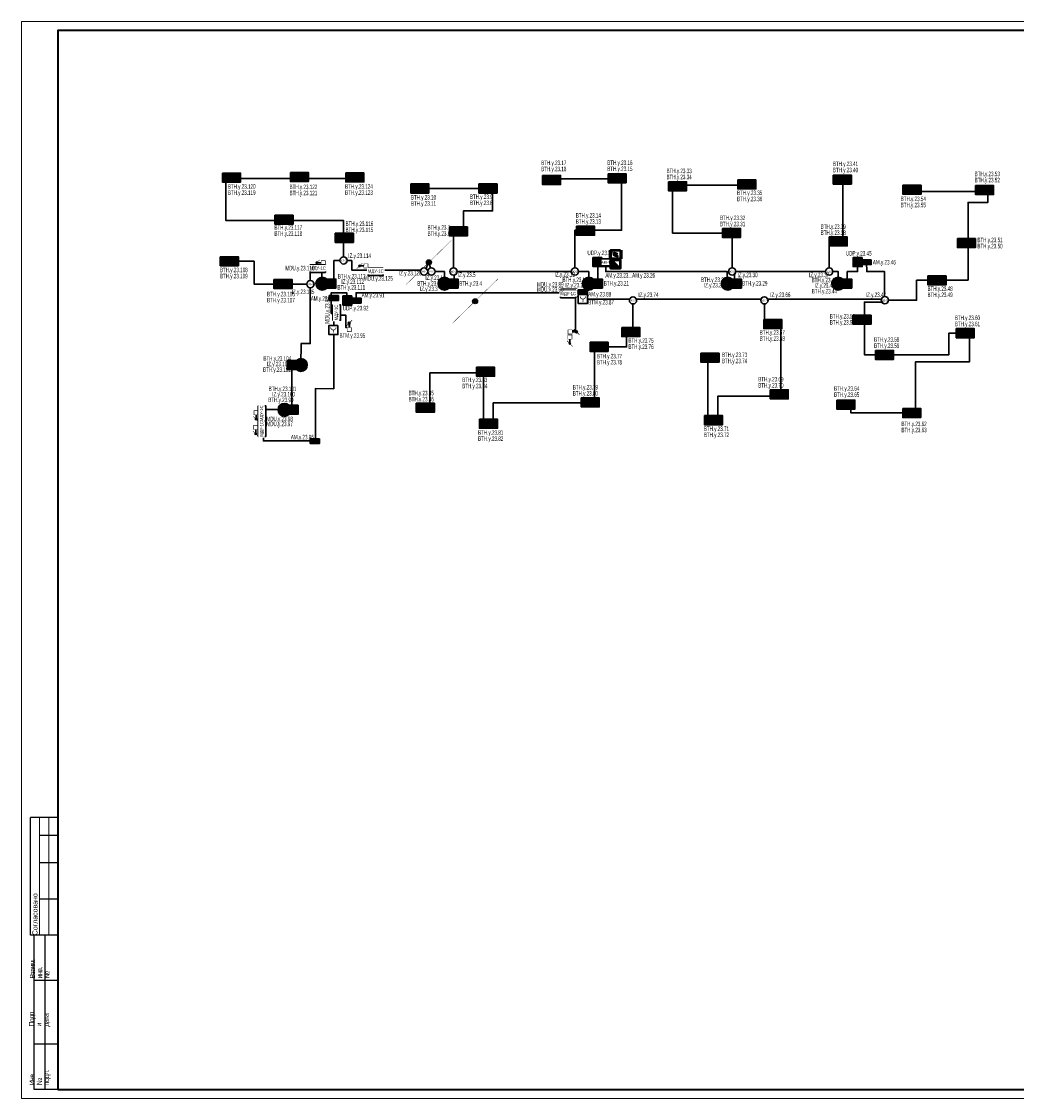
# Model space of a CAD drawing. Header units: millimetres. Extents: x -195178 to 1761886, y 140622 to 301105.
# Tile 109 of 131: x 1154732 to 1209638, y 182305 to 241705. Entities that reach past the tile are written whole.
import ezdxf
from ezdxf.enums import TextEntityAlignment as Align

# ---------------------------------------------------------------- set-up
doc = ezdxf.new("R2010")
doc.units = ezdxf.units.MM
doc.set_wipeout_variables(frame=1)
for name, color, linetype, lineweight in [('_АПС_Оборудование', 1, 'Continuous', 30), ('format-line3', 7, 'Continuous', 13), ('RC-Извещатели_пожарные', 1, 'Continuous', 30), ('Воздуховоды', 7, 'Continuous', 18), ('Графика', 253, 'Continuous', 20), ('ОС', 5, 'Continuous', 25), ('СОУЭ', 1, 'Continuous', 30), ('СС-011-ПОЖ-СИГНАЛИЗАЦИЯ', 1, 'Continuous', 30), ('УГО АПС и АПЗ$0$_АПС_Оборудование', 1, 'Continuous', 30), ('УГО АПС и АПЗ$0$СС-011-ПОЖ-СИГНАЛИЗАЦИЯ', 1, 'Continuous', 30)]:
    doc.layers.add(name, color=color, linetype=linetype, lineweight=lineweight)
for name, color, linetype in [('EI_HATCH_GALV', 7, 'Continuous'), ('АПС', 5, 'Continuous'), ('АПС_Оборудование', 1, 'Continuous'), ('ССПС', 5, 'Continuous'), ('формат', 250, 'Continuous')]:
    doc.layers.add(name, color=color, linetype=linetype)
doc.styles.add('1111', font='ARIALN.TTF')
doc.styles.add('Arial', font='arial.ttf', dxfattribs={"width": 0.9, "height": 700})
doc.styles.add('Arial Narrow', font='ARIALN.TTF', dxfattribs={"width": 0.9, "height": 600})
doc.styles.add('Arial Narrow_Нум', font='ARIALN.TTF', dxfattribs={"width": 0.7, "height": 250})
doc.styles.add('CP.Text', font='arial.ttf')
doc.styles.get("Standard").update_dxf_attribs({"font": 'isocpeur.ttf', "width": 0.9})

# ---------------------------------------------------------------- blocks, each defined once
blk = doc.blocks.new('*U57')
for p, q in [((-821, 155), (-836, 155)), ((-836, 90), (-836, 155)), ((-821, 145), (-831, 145)), ((-821, 130), (-831, 130)), ((-821, 110), (-831, 110)), ((-834, 90), (-836, 90)), ((-834, 5), (-834, 90)), ((-821, 90), (-834, 90)), ((-828, 5), (-828, 90)), ((-821, 65), (-834, 65)), ((-821, 30), (-834, 30)), ((-821, 5), (-834, 5))]:
    blk.add_line(p, q)
at = {"color": 0, "lineweight": 0}
blk.add_lwpolyline([(-841, 0), (0, 0), (0, 594), (-841, 594)], close=True, dxfattribs=at)
at = {"lineweight": 40}
blk.add_lwpolyline([(-821, 5), (-5, 5), (-5, 589), (-821, 589)], close=True, dxfattribs=at)
at = {"layer": 'format-line3', "linetype": 'ByBlock'}
for p, q in [((-831, 90), (-831, 155)), ((-826, 90), (-826, 155))]:
    blk.add_line(p, q, dxfattribs=at)
at = {"char_height": 2.8, "width": 0.2, "attachment_point": 4, "rotation": 90, "line_spacing_factor": 0.857143, "style": 'Arial'}
for s, insert in [('{\\W0.45993; }Согласовано', (-833.58, 90)), ('{\\W0.62543;\\T0.75; \\W1;Взаим. инв. №}', (-831, 66.14)), ('{\\W0.5838;\\T0.8; \\W1;Подп. и дата}', (-831, 39.63)), ('{\\W0.5838;\\T0.8; \\W1;Инв. № подл.}', (-830.77, 7.25))]:
    blk.add_mtext(s, dxfattribs=dict(at, insert=insert))
at = {"style": 'Arial', "width": 0.9, "flags": 8}
blk.add_attdef('FORMAT', (-36.87, 1.26), '', height=2.8, dxfattribs=at)
blk = doc.blocks.new('RC-UGO-IRA-01')
blk.add_wipeout([(2.5, 2.5), (2.5, -2.5), (-2.5, -2.5), (-2.5, 2.5)]).dxf.layer = 'RC-Извещатели_пожарные'
blk.add_wipeout([(-2.5, -2.5), (-2.5, 2.5), (2.5, 2.5), (2.5, -2.5)]).dxf.layer = 'RC-Извещатели_пожарные'
at = {"layer": 'RC-Извещатели_пожарные', "ltscale": 30}
blk.add_lwpolyline([(2.5, 2.5), (2.5, -2.5), (-2.5, -2.5), (-2.5, 2.5)], close=True, dxfattribs=at)
at = {"layer": 'RC-Извещатели_пожарные', "ltscale": 30, "const_width": 0.375}
blk.add_lwpolyline([(-1.5, 1.5, 1), (1.5, 1.5, 1)], format="xyb", dxfattribs=at)
blk.add_lwpolyline([(0, 0), (0, -1.5)], dxfattribs=at)
at = {"layer": 'RC-Извещатели_пожарные'}
blk.add_attdef('PSTN', text='', height=1.5, dxfattribs=at).set_placement((2.5, 2.5), align=Align.BOTTOM_CENTER)
blk = doc.blocks.new('ИП 212-64 прот.R3')
at = {"layer": 'EI_HATCH_GALV', "lineweight": 30, "true_color": 0xffffff}
h = blk.add_hatch(color=7, dxfattribs=at)
h.dxf.hatch_style = 1
h.paths.add_polyline_path([(-2.5, 2.5), (2.5, 2.5), (2.5, -2.5), (-2.5, -2.5)])
at = {"color": 1, "linetype": 'ByBlock', "lineweight": -2}
for p, q in [((0.4, 1.77), (-0.83, 0)), ((-0.83, 0), (0.83, 0)), ((0.83, 0), (-0.31, -1.64))]:
    blk.add_line(p, q, dxfattribs=at)
at = {"color": 1, "linetype": 'ByBlock', "lineweight": -2, "ltscale": 0.1}
blk.add_lwpolyline([(-2.5, 2.5), (2.5, 2.5), (2.5, -2.5), (-2.5, -2.5)], close=True, dxfattribs=at)
blk = doc.blocks.new('УГО АПС и АПЗ$0$A$C0ED213A1')
blk.add_wipeout([(-200, 0), (0, -200), (200, 0), (0, 200)])
blk.add_circle((0, 0), 200)
at = {"layer": 'УГО АПС и АПЗ$0$СС-011-ПОЖ-СИГНАЛИЗАЦИЯ', "color": 1, "style": 'Arial Narrow', "width": 0.9}
blk.add_text('ИЗ-2О', height=100, dxfattribs=at).set_placement((-145, -58))
blk = doc.blocks.new('*U83')
h = blk.add_hatch(color=256)
edge = h.paths.add_edge_path()
edge.add_arc((0, 0), 38.7, 0, 360)
for points in [[(348, 348, 0, 50, 0), (206, 206, 5, 5, 0), (0, 0, 5, 5, 0)], [(0, 0, 0, 50, 0), (-141, -141, 5, 5, 0), (-348, -348, 5, 5, 0)]]:
    blk.add_lwpolyline(points, format="xyseb")
blk.add_circle((0, 0), 38.7)
blk = doc.blocks.new('*U80')
h = blk.add_hatch(color=256)
edge = h.paths.add_edge_path()
edge.add_arc((0, 0), 38.7, 0, 360)
for points in [[(0, 0, 0, 50, 0), (141, 141, 5, 5, 0), (348, 348, 5, 5, 0)], [(-348, -348, 0, 50, 0), (-206, -206, 5, 5, 0), (0, 0, 5, 5, 0)]]:
    blk.add_lwpolyline(points, format="xyseb")
blk.add_circle((0, 0), 38.7)
blk = doc.blocks.new('ИП в подвесном потолке')
at = {"layer": 'EI_HATCH_GALV', "lineweight": 30, "true_color": 0xffffff}
h = blk.add_hatch(color=7, dxfattribs=at)
h.dxf.hatch_style = 1
edge = h.paths.add_edge_path()
edge.add_arc((494584, -66648), 354, 0, 360)
at = {"color": 1, "linetype": 'ByBlock', "lineweight": -2}
for p, q in [((494624, -66471), (494501, -66648)), ((494501, -66648), (494667, -66648)), ((494667, -66648), (494553, -66811))]:
    blk.add_line(p, q, dxfattribs=at)
at = {"color": 1, "linetype": 'ByBlock', "lineweight": -2, "ltscale": 0.1}
blk.add_lwpolyline([(494334, -66398), (494834, -66398), (494834, -66898), (494334, -66898)], close=True, dxfattribs=at)
at = {"layer": 'СС-011-ПОЖ-СИГНАЛИЗАЦИЯ', "lineweight": 30}
blk.add_circle((494584, -66648), 354, dxfattribs=at)
blk = doc.blocks.new('ИЗ-1')
blk.add_wipeout([(469979, -66893), (470179, -67093), (470379, -66893), (470179, -66693)])
blk.add_circle((470179, -66893), 200)
at = {"layer": 'УГО АПС и АПЗ$0$СС-011-ПОЖ-СИГНАЛИЗАЦИЯ', "color": 1, "style": 'CP.Text', "width": 0.8}
blk.add_text('ИЗ-1', height=90, dxfattribs=at).set_placement((470079, -66939))
blk = doc.blocks.new('УДП')
at = {"color": 30}
blk.add_wipeout([(324223, -148669), (324222, -149169), (323722, -149169), (323723, -148669)], dxfattribs=at).dxf.layer = 'RC-Извещатели_пожарные'
blk.add_wipeout([(323722, -149169), (323723, -148669), (324223, -148669), (324222, -149169)], dxfattribs=at).dxf.layer = 'RC-Извещатели_пожарные'
at = {"layer": 'EI_HATCH_GALV', "lineweight": 30, "true_color": 0xffffff}
h = blk.add_hatch(color=7, dxfattribs=at)
h.dxf.hatch_style = 1
h.paths.add_polyline_path([(324223, -148669), (324222, -149169), (323722, -149169), (323723, -148669)])
at = {"layer": 'RC-Извещатели_пожарные', "color": 30, "ltscale": 30}
blk.add_lwpolyline([(324223, -148669), (324222, -149169), (323722, -149169), (323723, -148669)], close=True, dxfattribs=at)
at = {"layer": 'RC-Извещатели_пожарные', "color": 30, "ltscale": 30, "const_width": 37.5}
blk.add_lwpolyline([(323823, -148769, 1), (324123, -148769, 1)], format="xyb", dxfattribs=at)
blk.add_lwpolyline([(323972, -148919), (323972, -149069)], dxfattribs=at)
at = {"color": 30, "lineweight": 30, "style": 'Arial Narrow', "width": 0.9}
blk.add_text('ДУ', height=100, dxfattribs=at).set_placement((323814, -149078), align=Align.MIDDLE_CENTER)
blk = doc.blocks.new('ам-4')
blk.add_wipeout([(-197, 213), (223, 213), (223, -207), (-197, -207)]).dxf.layer = 'АПС_Оборудование'
at = {"layer": 'EI_HATCH_GALV', "lineweight": 30, "true_color": 0xffffff}
h = blk.add_hatch(color=7, dxfattribs=at)
h.dxf.hatch_style = 1
h.paths.add_polyline_path([(223, -207), (-197, -207), (-197, 213), (223, 213)])
at = {"layer": '_АПС_Оборудование', "lineweight": 40, "ltscale": 100}
blk.add_lwpolyline([(223, -207), (-197, -207), (-197, 213), (223, 213)], close=True, dxfattribs=at)
at = {"layer": '_АПС_Оборудование', "ltscale": 100, "insert": (15, 13), "char_height": 150.98, "attachment_point": 5, "style": 'Arial Narrow', "bg_fill": 2}
blk.add_mtext_dynamic_manual_height_columns('\\pxi-0.17961;АМ-4', width=300, gutter_width=144375, heights=[0], dxfattribs=at)
blk = doc.blocks.new('озк_пр')
at = {"layer": 'УГО АПС и АПЗ$0$_АПС_Оборудование', "ltscale": 200}
h = blk.add_hatch(color=1, dxfattribs=at)
h.dxf.hatch_style = 1
h.paths.add_polyline_path([(468761, -41723, 1), (468650, -41723, 1)])
at = {"color": 1, "const_width": 29.5}
blk.add_lwpolyline([(468549, -41567), (468666, -41684)], dxfattribs=at)
at = {"layer": 'УГО АПС и АПЗ$0$_АПС_Оборудование', "color": 1, "lineweight": 35, "ltscale": 200}
blk.add_line((468636, -41723), (468463, -41723), dxfattribs=at)
at = {"layer": 'УГО АПС и АПЗ$0$_АПС_Оборудование', "color": 1, "const_width": 29.5}
blk.add_lwpolyline([(468233, -41839), (468463, -41839), (468463, -41608), (468232, -41608)], close=True, dxfattribs=at)
blk.add_lwpolyline([(468745, -41762), (468862, -41880)], dxfattribs=at)
at = {"layer": 'УГО АПС и АПЗ$0$_АПС_Оборудование', "color": 1}
blk.add_circle((468706, -41723), 55.4, dxfattribs=at)
blk = doc.blocks.new('_МДУ')
at = {"color": 1}
blk.add_wipeout([(-350, 175), (350, 175), (350, -175), (-350, -175)], dxfattribs=at)
at = {"layer": 'АПС', "color": 1, "lineweight": 30, "ltscale": 200}
blk.add_lwpolyline([(350, 175), (-350, 175), (-350, -175), (350, -175)], close=True, dxfattribs=at)
at = {"layer": 'АПС', "color": 0, "lineweight": 30, "ltscale": 200, "insert": (3, 0), "char_height": 150, "width": 668.29, "attachment_point": 5, "style": 'Arial Narrow', "bg_fill": 2}
blk.add_mtext('МДУ-1C', dxfattribs=at)
blk = doc.blocks.new('авфывыа')
at = {"lineweight": 40, "ltscale": 2, "true_color": 0xffffff}
h = blk.add_hatch(color=7, dxfattribs=at)
h.dxf.hatch_style = 1
h.paths.add_polyline_path([(287340, 199933), (287843, 199933), (287843, 200201), (287340, 200201)])
at = {"layer": 'ОС', "color": 1, "lineweight": 30}
blk.add_lwpolyline([(287843, 200201), (287340, 200201), (287340, 199933), (287843, 199933)], close=True, dxfattribs=at)
at = {"layer": 'ССПС', "color": 1, "lineweight": -2, "ltscale": 1000, "style": '1111', "width": 0.8}
blk.add_text('АМ-1', height=151, dxfattribs=at).set_placement((287425, 199988))
blk = doc.blocks.new('пд_выт')
at = {"layer": 'Воздуховоды', "true_color": 0xcd6928}
h = blk.add_hatch(color=32, dxfattribs=at)
h.dxf.hatch_style = 1
h.paths.add_polyline_path([(468770, -40558, 1), (468659, -40558, 1)])
at = {"layer": 'Воздуховоды', "color": 32, "lineweight": 30, "true_color": 0xcd6928}
blk.add_line((468645, -40558), (468472, -40558), dxfattribs=at)
at = {"layer": 'Воздуховоды', "color": 32, "true_color": 0xcd6928, "const_width": 29.5}
for points in [[(468558, -40401), (468675, -40519)], [(468754, -40597), (468871, -40714)]]:
    blk.add_lwpolyline(points, dxfattribs=at)
blk.add_lwpolyline([(468242, -40674), (468472, -40673), (468472, -40443), (468241, -40443)], close=True, dxfattribs=at)
at = {"layer": 'Воздуховоды', "color": 32, "true_color": 0xcd6928}
blk.add_circle((468715, -40558), 55.4, dxfattribs=at)
blk = doc.blocks.new('пд_пр')
at = {"layer": 'Воздуховоды', "true_color": 0x008800}
h = blk.add_hatch(color=96, dxfattribs=at)
h.dxf.hatch_style = 1
h.paths.add_polyline_path([(468765, -40912, 1), (468654, -40912, 1)])
at = {"layer": 'Воздуховоды', "color": 96, "lineweight": 30, "true_color": 0x008800}
blk.add_line((468640, -40912), (468467, -40912), dxfattribs=at)
at = {"layer": 'Воздуховоды', "color": 96, "true_color": 0x008800, "const_width": 29.5}
blk.add_lwpolyline([(468237, -41028), (468468, -41028), (468467, -40797), (468237, -40797)], close=True, dxfattribs=at)
for points in [[(468553, -40755), (468671, -40873)], [(468749, -40951), (468867, -41069)]]:
    blk.add_lwpolyline(points, dxfattribs=at)
at = {"layer": 'Воздуховоды', "color": 96, "true_color": 0x008800}
blk.add_circle((468710, -40912), 55.4, dxfattribs=at)
blk = doc.blocks.new('озк_выт')
at = {"layer": 'УГО АПС и АПЗ$0$_АПС_Оборудование', "ltscale": 200}
h = blk.add_hatch(color=5, dxfattribs=at)
h.dxf.hatch_style = 1
h.paths.add_polyline_path([(468756, -41333, 1), (468645, -41333, 1)])
at = {"color": 5, "const_width": 29.5}
blk.add_lwpolyline([(468544, -41177), (468661, -41294)], dxfattribs=at)
at = {"layer": 'УГО АПС и АПЗ$0$_АПС_Оборудование', "color": 5, "lineweight": 35, "ltscale": 200}
blk.add_line((468631, -41333), (468458, -41334), dxfattribs=at)
at = {"layer": 'УГО АПС и АПЗ$0$_АПС_Оборудование', "color": 5, "const_width": 29.5}
blk.add_lwpolyline([(468227, -41449), (468458, -41449), (468458, -41218), (468227, -41218)], close=True, dxfattribs=at)
blk.add_lwpolyline([(468740, -41373), (468857, -41490)], dxfattribs=at)
at = {"layer": 'УГО АПС и АПЗ$0$_АПС_Оборудование', "color": 5}
blk.add_circle((468700, -41333), 55.4, dxfattribs=at)
blk = doc.blocks.new('СПЖ')
at = {"layer": 'Графика', "lineweight": 50}
blk.add_hatch(color=1, dxfattribs=at).paths.add_polyline_path([(304821, -36194), (304291, -35711), (304291, -36194)])
at = {"layer": 'Графика', "color": 1, "lineweight": 50}
blk.add_line((304291, -35711), (304821, -36194), dxfattribs=at)
blk.add_lwpolyline([(304821, -35711), (304821, -36194), (304291, -36194), (304291, -35711)], close=True, dxfattribs=at)
blk = doc.blocks.new('ДЗ')
at = {"layer": 'Графика', "color": 1, "lineweight": 50}
for p, q in [((304243, -36530), (304243, -37013)), ((304423, -36650), (304688, -36892)), ((304859, -36530), (304859, -37013))]:
    blk.add_line(p, q, dxfattribs=at)
blk.add_lwpolyline([(304821, -36530), (304821, -37013), (304291, -37013), (304291, -36530)], close=True, dxfattribs=at)
blk.add_circle((304556, -36771), 81.3, dxfattribs=at)

msp = doc.modelspace()

# ---------------------------------------------------------------- linework, layer by layer
at = {"layer": 'СС-011-ПОЖ-СИГНАЛИЗАЦИЯ', "lineweight": 30, "ltscale": 100}
for points in [[(1172504, 228730), (1172504, 230727), (1166008, 230727), (1166008, 233048), (1173447, 233048)], [(1185275, 228118), (1185275, 230195), (1187843, 230195), (1187843, 233031), (1183754, 233031)], [(1199308, 228118), (1199308, 229576), (1200050, 229576), (1200050, 232995)], [(1178570, 228118), (1178570, 230153), (1179116, 230153), (1179116, 231258), (1180731, 231258), (1180731, 232488), (1176508, 232488)], [(1193950, 228118), (1193950, 230036), (1193627, 230036), (1190659, 230036), (1190659, 232688), (1194953, 232688)], [(1204129, 227443), (1206966, 227443), (1206966, 231730), (1208063, 231730), (1208063, 232337), (1204101, 232337)], [(1170473, 227222), (1167562, 227222), (1167562, 228479), (1165958, 228479)], [(1188476, 226126), (1188476, 224556), (1188121, 224556), (1188121, 223761), (1186354, 223761), (1186354, 220666), (1180758, 220666), (1180758, 219500), (1180217, 219500), (1180217, 222321), (1177273, 222321), (1177273, 220510)], [(1195727, 226126), (1195727, 225008), (1196631, 225008), (1196631, 221049), (1193158, 221049), (1193158, 219770), (1192613, 219770), (1192613, 222912)], [(1201243, 226126), (1201243, 223322), (1205911, 223322), (1205911, 224519), (1207041, 224519), (1207041, 222927), (1204061, 222927), (1204061, 220122), (1200499, 220122), (1200499, 220326)]]:
    msp.add_lwpolyline(points, dxfattribs=at)
at = {"layer": 'СС-011-ПОЖ-СИГНАЛИЗАЦИЯ', "color": 1, "lineweight": 30}
msp.add_lwpolyline([(1177216, 228425), (1177350, 227915), (1178068, 227915), (1178068, 227258), (1178599, 227258), (1178599, 227915), (1186037, 227915), (1186037, 227252), (1186533, 227252), (1186533, 228467), (1186971, 228467), (1186971, 227915), (1193675, 227915), (1193675, 227261), (1194071, 227261), (1194071, 227915), (1199801, 227915), (1199801, 227250), (1200304, 227250), (1200304, 227915), (1200872, 227915), (1200872, 228423), (1201371, 228423), (1201376, 227915), (1202364, 227915), (1202364, 226395), (1185702, 226395), (1185702, 226750), (1173192, 226750), (1173192, 226429), (1172683, 226429), (1172683, 226747), (1171828, 226747), (1171828, 225606), (1171963, 225606), (1171963, 221448), (1170956, 221467), (1170956, 218571), (1168076, 218571), (1168076, 220300), (1169643, 220300), (1169643, 222780), (1170152, 222780), (1170155, 223941), (1170666, 223941), (1170666, 228030), (1171313, 228030), (1171313, 227272), (1171971, 227272), (1171971, 228516), (1172959, 228516), (1172959, 227993), (1177002, 227993), (1177216, 228425)], dxfattribs=at)

# ---------------------------------------------------------------- block references
at = {"color": 6}
msp.add_blockref('авфывыа', (883327, 18495), dxfattribs=at)
at = {"layer": 'СОУЭ', "color": 6, "xscale": 100, "yscale": 100, "zscale": 100}
for p in [(1166070, 233096), (1166570, 233096), (1169816, 233130), (1170316, 233130), (1172877, 233105), (1173377, 233105), (1183732, 232964), (1184232, 232964), (1187347, 233063), (1187847, 233063), (1190681, 232618), (1191181, 232618), (1194505, 232723), (1195005, 232723), (1199779, 232990), (1200279, 232990), (1176468, 232494), (1176968, 232494), (1180225, 232494), (1180725, 232494), (1203623, 232428), (1204123, 232428), (1207629, 232411), (1208129, 232411), (1168963, 230773), (1169463, 230773), (1172299, 229774), (1172799, 229774), (1178592, 230131), (1179092, 230131), (1185606, 230163), (1186106, 230163), (1193662, 230045), (1194162, 230045), (1199550, 229579), (1200050, 229579), (1206627, 229484), (1207127, 229484), (1165952, 228483), (1166452, 228483), (1205003, 227428), (1205503, 227428), (1168913, 227229), (1169413, 227229), (1171828, 227250), (1186539, 227250), (1200301, 227250), (1195941, 225016), (1196441, 225016), (1200865, 225254), (1201365, 225254), (1188109, 224574), (1188609, 224574), (1206561, 224517), (1207061, 224517), (1186354, 223764), (1186854, 223764), (1192473, 223162), (1192973, 223162), (1202106, 223316), (1202606, 223316), (1169649, 222763), (1180091, 222386), (1180591, 222386), (1196297, 221143), (1196797, 221143), (1169742, 220292), (1176766, 220403), (1177266, 220403), (1185867, 220699), (1186367, 220699), (1199974, 220576), (1200474, 220576), (1192669, 219719), (1193169, 219719), (1203608, 220114), (1204108, 220114), (1180252, 219519), (1180752, 219519)]:
    msp.add_blockref('ИП 212-64 прот.R3', p, dxfattribs=at)
at = {"layer": 'СС-011-ПОЖ-СИГНАЛИЗАЦИЯ', "lineweight": 30, "xscale": -1}
for name, p in [('пд_выт', (1639743, 268961)), ('пд_пр', (1642093, 269134))]:
    msp.add_blockref(name, p, dxfattribs=at)
at = {"layer": 'СС-011-ПОЖ-СИГНАЛИЗАЦИЯ', "lineweight": 30, "rotation": 90}
msp.add_blockref('озк_пр', (1131095, -243632), dxfattribs=at)
at = {"layer": 'СС-011-ПОЖ-СИГНАЛИЗАЦИЯ', "lineweight": 30}
for name, p in [('озк_выт', (716663, 265918)), ('ИП в подвесном потолке', (675565, 289410)), ('ИП в подвесном потолке', (674658, 286939))]:
    msp.add_blockref(name, p, dxfattribs=at)
at = {"layer": 'СС-011-ПОЖ-СИГНАЛИЗАЦИЯ', "lineweight": 30, "xscale": -1, "rotation": 90}
for p in [(1144435, 692656), (1127115, 688482), (1127095, 687675)]:
    msp.add_blockref('пд_выт', p, dxfattribs=at)
at = {"layer": 'формат', "xscale": 100, "yscale": 100, "zscale": 100}
msp.add_blockref('*U57', (1238832, 182305), dxfattribs=at)

# ---------------------------------------------------------------- texts
at = {"lineweight": 30, "style": 'Arial Narrow_Нум', "width": 0.7}
for s, p in [('ВТН.y.23.17', (1183408, 233787)), ('ВТН.y.23.16', (1187055, 233795)), ('ВТН.y.23.18', (1183408, 233450)), ('ВТН.y.23.15', (1187055, 233458)), ('ВТН.y.23.33', (1190326, 233342)), ('ВТН.y.23.41', (1199507, 233731)), ('ВТН.y.23.40', (1199507, 233394)), ('ВТН.y.23.34', (1190326, 233006)), ('ВТН.y.23.53', (1207330, 233175)), ('ВТН.y.23.52', (1207330, 232838)), ('ВТН.y.23.120', (1166117, 232483)), ('ВТН.y.23.119', (1166117, 232146)), ('ВТН.y.23.122', (1169523, 232460)), ('ВТН.y.23.121', (1169523, 232124)), ('ВТН.y.23.124', (1172587, 232483)), ('ВТН.y.23.123', (1172587, 232146)), ('ВТН.y.23.35', (1194218, 232133)), ('ВТН.y.23.10', (1176219, 231883)), ('ВТН.y.23.11', (1176219, 231546)), ('ВТН.y.23.9', (1179478, 231917)), ('ВТН.y.23.8', (1179478, 231580)), ('ВТН.y.23.36', (1194218, 231796)), ('ВТН.y.23.54', (1203248, 231799)), ('ВТН.y.23.55', (1203248, 231462)), ('ВТН.y.23.14', (1185317, 230890)), ('ВТН.y.23.117', (1168688, 230221)), ('ВТН.y.23.116', (1172611, 230428)), ('ВТН.y.23.7', (1177137, 230221)), ('ВТН.y.23.13', (1185317, 230553)), ('ВТН.y.23.32', (1193278, 230752)), ('ВТН.y.23.31', (1193278, 230415)), ('ВТН.y.23.39', (1198832, 230270)), ('ВТН.y.23.118', (1168688, 229884)), ('ВТН.y.23.115', (1172611, 230091)), ('ВТН.y.23.6', (1177137, 229884)), ('ВТН.y.23.38', (1198832, 229933)), ('ВТН.y.23.51', (1207482, 229532)), ('ВТН.y.23.50', (1207482, 229195)), ('ВТН.y.23.108', (1165683, 227879)), ('AM.y.23.46', (1201716, 228304)), ('ВТН.y.23.109', (1165683, 227542)), ('ВТН.y.23.113', (1172184, 227531)), ('AM.y.23.23...AM.y.23.26', (1186952, 227584)), ('ВТН.y.23.111', (1172165, 226920)), ('IZ.y.23.112', (1172384, 227231)), ('ВТН.y.23.2', (1176574, 227137)), ('IZ.y.23.3', (1176722, 226837)), ('ВТН.y.23.4', (1178892, 227135)), ('IZ.y.23.20', (1184744, 227039)), ('ВТН.y.23.21', (1186861, 227144)), ('IZ.y.23.28', (1192386, 227039)), ('ВТН.y.23.29', (1194503, 227144)), ('ВТН.y.23.44', (1198339, 226706)), ('IZ.y.23.43', (1198493, 227023)), ('ВТН.y.23.48', (1204727, 226845)), ('ВТН.y.23.106', (1168281, 226547)), ('ВТН.y.23.107', (1168281, 226210)), ('АМ.y.23.91', (1173498, 226489)), ('ВТН.y.23.49', (1204727, 226508)), ('ВТН.y.23.56', (1199334, 225324)), ('ВТН.y.23.57', (1199334, 224988)), ('ВТН.y.23.60', (1206238, 225239)), ('ВТН.y.23.61', (1206238, 224902)), ('ВТН.y.23.67', (1195467, 224430)), ('ВТН.y.23.75', (1188222, 223984)), ('ВТН.y.23.68', (1195467, 224093)), ('ВТН.y.23.58', (1201781, 224039)), ('ВТН.y.23.59', (1201781, 223702)), ('ВТН.y.23.77', (1186481, 223125)), ('ВТН.y.23.76', (1188222, 223647)), ('ВТН.y.23.73', (1193386, 223197)), ('ВТН.y.23.104', (1168080, 222992)), ('IZ.y.23.103', (1168280, 222693)), ('ВТН.y.23.78', (1186481, 222789)), ('ВТН.y.23.74', (1193386, 222860)), ('ВТН.y.23.102', (1168061, 222381)), ('ВТН.y.23.101', (1168369, 221322)), ('ВТН.y.23.83', (1179048, 221816)), ('ВТН.y.23.84', (1179048, 221479)), ('ВТН.y.23.79', (1185152, 221409)), ('ВТН.y.23.69', (1195390, 221853)), ('ВТН.y.23.70', (1195390, 221517)), ('ВТН.y.23.64', (1199574, 221338)), ('IZ.y.23.100', (1168569, 221023)), ('ВТН.y.23.85', (1176093, 221090)), ('ВТН.y.23.86', (1176093, 220753)), ('ВТН.y.23.80', (1185152, 221072)), ('ВТН.y.23.65', (1199574, 221001)), ('ВТН.y.23.99', (1168350, 220711)), ('ВТН.y.23.71', (1192386, 219120)), ('ВТН.y.23.62', (1203291, 219389)), ('ВТН.y.23.63', (1203291, 219052)), ('АМ.y.23.96', (1169595, 218657)), ('ВТН.y.23.81', (1179929, 218912)), ('ВТН.y.23.82', (1179929, 218575)), ('ВТН.y.23.72', (1192386, 218784))]:
    msp.add_text(s, height=250, dxfattribs=at).set_placement(p)

# ---------------------------------------------------------------- next in the draw order: block references
at = {"layer": '_АПС_Оборудование', "color": 0, "lineweight": 30, "xscale": 1.2, "yscale": 1.2, "zscale": 1.2}
msp.add_blockref('_МДУ', (1174276, 227914), dxfattribs=at)
at = {"layer": '_АПС_Оборудование', "color": 0, "lineweight": 30, "xscale": 1.2, "yscale": 1.2, "zscale": 1.2, "rotation": 90}
msp.add_blockref('_МДУ', (1168004, 219237), dxfattribs=at)
at = {"layer": 'RC-Извещатели_пожарные', "xscale": 99.99999999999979, "yscale": 99.99999999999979, "zscale": 99.99999999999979, "rotation": 359.9525678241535}
for p in [(1185709, 226394), (1171942, 224692)]:
    msp.add_blockref('RC-UGO-IRA-01', p, dxfattribs=at)
at = {"layer": 'СС-011-ПОЖ-СИГНАЛИЗАЦИЯ', "lineweight": 30}
for p in [(876904, 377361), (862538, 377356), (848743, 375237)]:
    msp.add_blockref('УДП', p, dxfattribs=at)
at = {"layer": 'УГО АПС и АПЗ$0$_АПС_Оборудование'}
for p in [(1172504, 228530), (1178570, 227918), (1185274, 227918), (1193946, 227918), (1199308, 227918), (1170672, 227222), (1188476, 226326), (1195727, 226326), (1202373, 226333)]:
    msp.add_blockref('УГО АПС и АПЗ$0$A$C0ED213A1', p, dxfattribs=at)

# ---------------------------------------------------------------- next in the draw order: linework, layer by layer
at = {"layer": 'СС-011-ПОЖ-СИГНАЛИЗАЦИЯ', "color": 1, "lineweight": 30}
for points in [[(1202573, 226333), (1204129, 226333), (1204129, 227443)], [(1202273, 226233), (1201243, 226233), (1201243, 226126)]]:
    msp.add_lwpolyline(points, dxfattribs=at)

# ---------------------------------------------------------------- next in the draw order: block references
at = {"xscale": 3.600000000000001, "yscale": 3.600000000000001, "zscale": 3.600000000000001, "rotation": 359.2880171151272}
for name, p in [('*U83', (1177215, 228425)), ('*U80', (1179759, 226278))]:
    msp.add_blockref(name, p, dxfattribs=at)
at = {"color": 6}
for p in [(913784, 28368), (885623, 26244)]:
    msp.add_blockref('авфывыа', p, dxfattribs=at)
at = {"layer": '_АПС_Оборудование'}
msp.add_blockref('ам-4', (1186957, 228407), dxfattribs=at)
at = {"layer": '_АПС_Оборудование', "color": 0, "lineweight": 30, "xscale": 1.2, "yscale": 1.2, "zscale": 1.2, "rotation": 90}
for p in [(1172125, 225651), (1168002, 220094)]:
    msp.add_blockref('_МДУ', p, dxfattribs=at)
at = {"layer": 'СОУЭ', "color": 6, "xscale": 100, "yscale": 100, "zscale": 100}
for p in [(1178573, 227250), (1194205, 227250)]:
    msp.add_blockref('ИП 212-64 прот.R3', p, dxfattribs=at)
at = {"layer": 'СС-011-ПОЖ-СИГНАЛИЗАЦИЯ', "lineweight": 30}
for p in [(676744, 293898), (683489, 293898), (691455, 293898), (699122, 293898), (705217, 293898)]:
    msp.add_blockref('ИП в подвесном потолке', p, dxfattribs=at)

# ---------------------------------------------------------------- next in the draw order: texts
at = {"lineweight": 30, "style": 'Arial Narrow_Нум', "width": 0.7}
for s, p in [('IZ.y.23.114', (1172766, 228663)), ('UDP.y.23.45', (1200224, 228795)), ('MDU.y.23.125', (1173624, 227412)), ('IZ.y.23.5', (1178811, 227613)), ('IZ.y.23.12', (1184151, 227640)), ('ВТН.y.23.19', (1184583, 227338)), ('ВТН.y.23.27', (1192226, 227338)), ('IZ.y.23.30', (1194239, 227604)), ('IZ.y.23.37', (1198192, 227604)), ('ВТН.y.23.42', (1198333, 227322)), ('IZ.y.23.105', (1169640, 226672)), ('АМ.y.23.88', (1186006, 226540)), ('ВТМ.y.23.87', (1186006, 226098)), ('IZ.y.23.74', (1188773, 226509)), ('IZ.y.23.66', (1196051, 226509)), ('IZ.y.23.47', (1201326, 226509)), ('ВТМ.y.23.95', (1172280, 224260))]:
    msp.add_text(s, height=250, dxfattribs=at).set_placement(p)

# ---------------------------------------------------------------- next in the draw order: linework, layer by layer
at = {"layer": 'СС-011-ПОЖ-СИГНАЛИЗАЦИЯ', "color": 30, "lineweight": 30, "ltscale": 100}
msp.add_lwpolyline([(1172703, 224831), (1172627, 224831), (1172627, 225511), (1172335, 225511)], dxfattribs=at)

# ---------------------------------------------------------------- next in the draw order: block references
at = {"color": 6}
msp.add_blockref('авфывыа', (884377, 26385), dxfattribs=at)
at = {"layer": '_АПС_Оборудование', "color": 0, "lineweight": 30, "xscale": 1.2, "yscale": 1.2, "zscale": 1.2}
for p in [(1171082, 228078), (1184978, 226757)]:
    msp.add_blockref('_МДУ', p, dxfattribs=at)
at = {"layer": 'RC-Извещатели_пожарные', "lineweight": 30}
for name, p in [('ДЗ', (882957, 265625)), ('ИЗ-1', (707171, 294808)), ('СПЖ', (882956, 264271))]:
    msp.add_blockref(name, p, dxfattribs=at)

# ---------------------------------------------------------------- next in the draw order: texts
at = {"lineweight": 30, "style": 'Arial Narrow_Нум', "width": 0.7}
for s, p in [('UDP.y.23.22', (1185962, 228820)), ('АМ.y.23.93', (1170693, 226309)), ('UDP.y.23.92', (1172460, 225774)), ('MDU.y.23.98', (1168243, 219659)), ('MDU.y.23.97', (1168243, 219386))]:
    msp.add_text(s, height=250, dxfattribs=at).set_placement(p)
msp.add_text('MDU.y.23.94', height=250, rotation=90, dxfattribs=at).set_placement((1171728, 225041))

# ---------------------------------------------------------------- next in the draw order: linework, layer by layer
at = {"layer": 'СС-011-ПОЖ-СИГНАЛИЗАЦИЯ', "color": 30, "lineweight": 30, "ltscale": 100}
msp.add_lwpolyline([(1185121, 224644), (1185308, 224644), (1185308, 226466)], dxfattribs=at)

# ---------------------------------------------------------------- next in the draw order: block references
at = {"layer": 'RC-Извещатели_пожарные', "lineweight": 30}
msp.add_blockref('ИЗ-1', (706766, 294808), dxfattribs=at)

# ---------------------------------------------------------------- next in the draw order: texts
at = {"lineweight": 30, "style": 'Arial Narrow_Нум', "width": 0.7}
msp.add_text('MDU.y.23.110', height=250, dxfattribs=at).set_placement((1169295, 227981))

# ---------------------------------------------------------------- next in the draw order: block references
at = {"layer": '_АПС_Оборудование', "color": 0, "lineweight": 30, "xscale": 1.2, "yscale": 1.2, "zscale": 1.2}
msp.add_blockref('_МДУ', (1184897, 226676), dxfattribs=at)

# ---------------------------------------------------------------- next in the draw order: texts
at = {"lineweight": 30, "style": 'Arial Narrow_Нум', "width": 0.7}
for s, p in [('IZ.y.23.126', (1175558, 227704)), ('IZ.y.23.1', (1177018, 227455))]:
    msp.add_text(s, height=250, dxfattribs=at).set_placement(p)

# ---------------------------------------------------------------- next in the draw order: block references
at = {"color": 6}
msp.add_blockref('авфывыа', (898116, 26711), dxfattribs=at)

# ---------------------------------------------------------------- next in the draw order: texts
at = {"lineweight": 30, "style": 'Arial Narrow_Нум', "width": 0.7}
for s, p in [('MDU.y.23.89', (1183183, 227082)), ('MDU.y.23.90', (1183183, 226809))]:
    msp.add_text(s, height=250, dxfattribs=at).set_placement(p)

doc.saveas('drawing.dxf')
